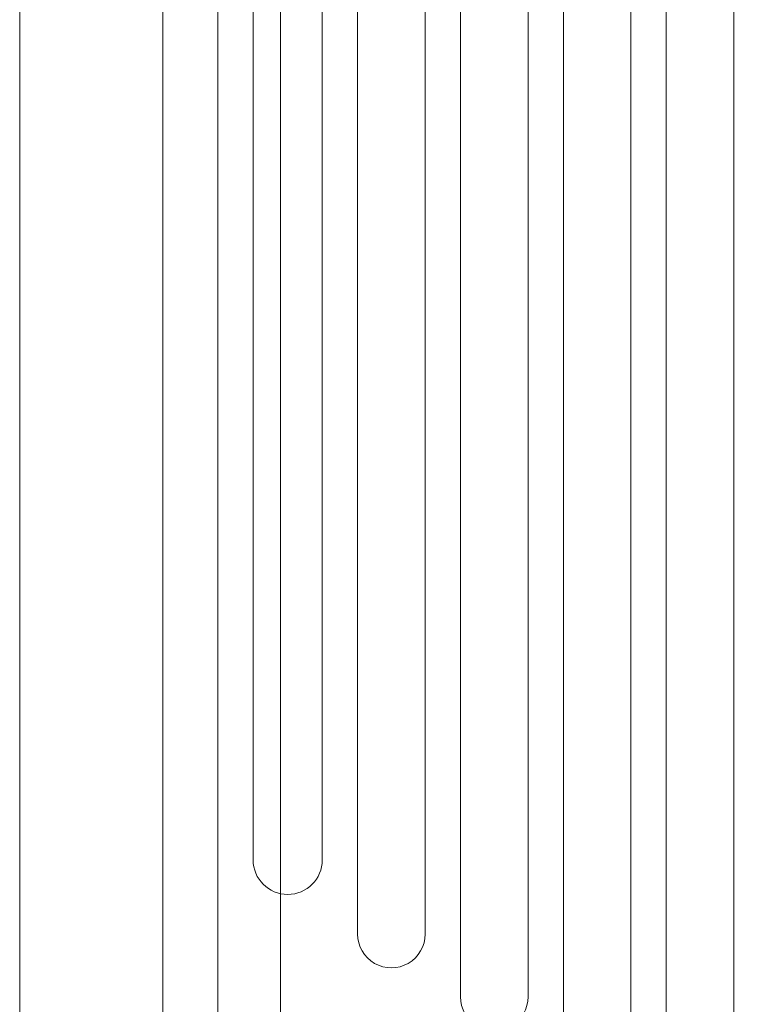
# Model space of a CAD drawing. Header units: millimetres. Extents: x 70 to 998, y -477 to 499.
# Tile 4 of 15: x 497 to 559, y -60 to 23. Entities that reach past the tile are written whole.
import ezdxf

# ---------------------------------------------------------------- set-up
doc = ezdxf.new("R2010")
doc.units = ezdxf.units.MM
doc.header["$LTSCALE"] = 20.32
doc.layers.get('0').update_dxf_attribs({"lineweight": 15})
doc.layers.add('Keine', color=7, linetype='Continuous', lineweight=5)
doc.layers.add('None', color=7, linetype='Continuous', lineweight=5)

msp = doc.modelspace()

# ---------------------------------------------------------------- linework, layer by layer
at = {"color": 7, "linetype": 'Continuous', "lineweight": 18, "transparency": 33554687}
for p, q in [((516.544, 239.349), (516.544, -48.151)), ((522.428, -48.151), (522.428, 239.349)), ((525.428, -54.464), (525.428, 233.536)), ((531.178, -54.464), (531.178, 233.536)), ((534.178, -59.802), (534.178, 228.498)), ((539.928, -59.802), (539.928, 228.498)), ((542.931, -64.427), (542.928, 224.373)), ((548.678, -64.294), (548.678, 224.373)), ((551.678, -67.949), (551.678, 220.951)), ((557.428, -67.949), (557.428, 220.951))]:
    msp.add_line(p, q, dxfattribs=at)
for centre, radius, start in [((519.486, -48.151), 2.942, 180), ((528.303, -54.464), 2.875, 179.99932), ((537.053, -59.802), 2.875, 179.99932)]:
    msp.add_arc(centre, radius, start, 0, dxfattribs=at)
at = {"layer": 'Keine', "color": 7, "linetype": 'Continuous', "lineweight": 18, "transparency": 33554687}
for p, q in [((496.693, 479.643), (496.693, -80.071)), ((508.875, 479.643), (508.875, -80.071)), ((518.877, 166.627), (518.877, -61.684))]:
    msp.add_line(p, q, dxfattribs=at)
at = {"layer": 'Keine', "color": 7, "linetype": 'Continuous', "lineweight": 5, "transparency": 33554687, "flags": 128}
msp.add_lwpolyline([(498.193, -82.571), (581.553, -82.571), (581.553, -99.571), (597.553, -99.571), (597.553, -82.571), (680.913, -82.571), (680.913, -80.071), (682.413, -80.071), (682.413, 479.643), (680.913, 479.643), (680.913, 482.143), (597.2, 482.143), (597.553, 482.497), (597.553, 498.79), (597.2, 499.143), (581.907, 499.143), (581.553, 498.79), (581.553, 482.497), (581.907, 482.143), (498.193, 482.143), (498.193, 479.643), (496.693, 479.643), (496.693, -80.071), (498.193, -80.071)], close=True, dxfattribs=at)
at = {"layer": 'None', "color": 7, "linetype": 'Continuous', "lineweight": 18, "transparency": 33554687}
msp.add_line((513.541, 473.83), (513.544, -74.446), dxfattribs=at)
at = {"layer": 'None', "color": 7, "linetype": 'Continuous', "lineweight": 18, "transparency": 33554687, "flags": 128}
msp.add_lwpolyline([(670.234, -80.571), (670.234, 480.143, 0.414214), (668.234, 482.143), (589.553, 482.143), (510.873, 482.143, 0.414214), (508.873, 480.143), (508.873, -80.571, 0.414201), (510.873, -82.571), (589.553, -82.571), (668.234, -82.571, 0.414214), (670.234, -80.571)], format="xyb", dxfattribs=at)

doc.saveas('drawing.dxf')
